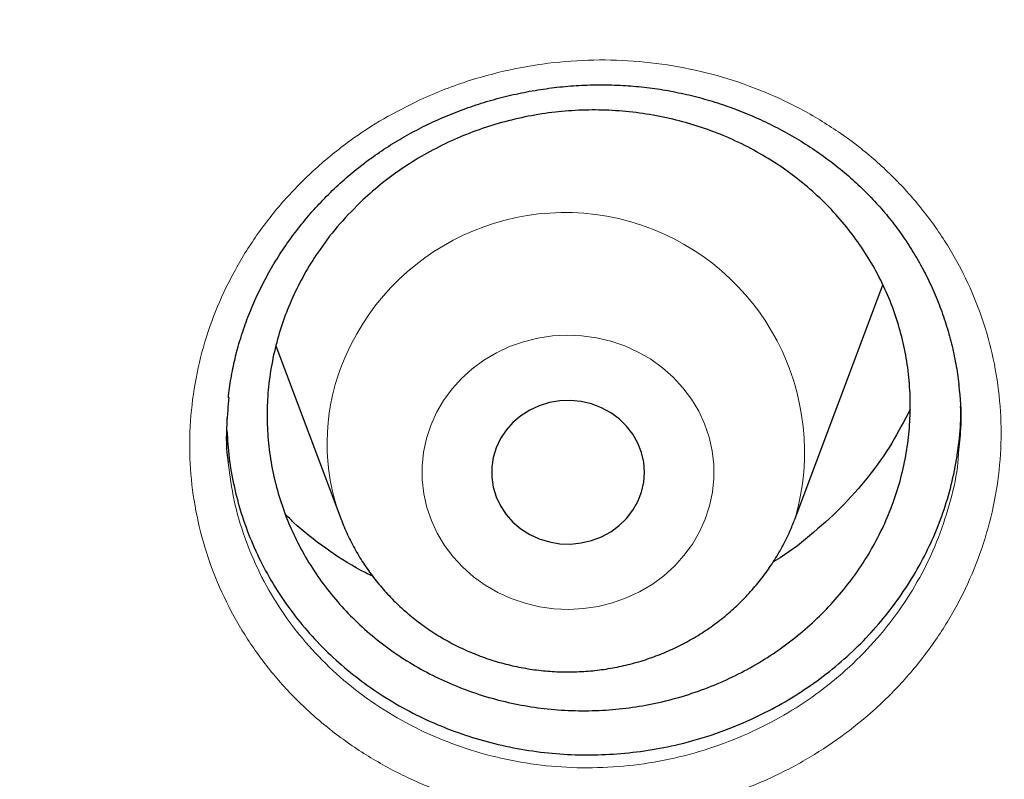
# Model space of a CAD drawing. Header units: millimetres. Extents: x 8 to 984, y 12 to 973.
# Tile 112 of 256: x 355.7 to 360.85, y 780.19 to 784.16. Entities that reach past the tile are written whole.
import ezdxf

# ---------------------------------------------------------------- set-up
doc = ezdxf.new("R2010")
doc.units = ezdxf.units.MM

msp = doc.modelspace()

# ---------------------------------------------------------------- linework, layer by layer
at = {"color": 7, "linetype": 'Continuous', "lineweight": 30}
for p, q in [((359.7586, 781.5503), (360.2057, 782.7385)), ((357.0432, 782.452), (357.3825, 781.5503)), ((356.787, 782.0771), (356.7867, 782.0548)), ((359.7562, 781.544), (359.7586, 781.5503))]:
    msp.add_line(p, q, dxfattribs=at)
at = {"color": 7, "linetype": 'Continuous', "lineweight": 30, "flags": 128}
for points in [[(360.2057, 782.7385), (360.2086, 782.7464), (360.2179, 782.7722)], [(358.1947, 781.9201), (358.1793, 781.8698), (358.1715, 781.818), (358.1715, 781.7656), (358.1793, 781.7138), (358.1947, 781.6634), (358.2174, 781.6156), (358.247, 781.5712), (358.2828, 781.5311), (358.3243, 781.4961), (358.3706, 781.4668), (358.4207, 781.4438), (358.4738, 781.4277), (358.5288, 781.4186), (358.5845, 781.4167), (358.64, 781.4222), (358.6942, 781.4349), (358.7459, 781.4545), (358.7942, 781.4807), (358.8382, 781.5129), (358.877, 781.5506), (358.9098, 781.5929), (358.936, 781.6392), (358.9551, 781.6884), (358.9667, 781.7396), (358.9706, 781.7918), (358.9667, 781.844), (358.9551, 781.8952), (358.936, 781.9444), (358.9098, 781.9907), (358.877, 782.033), (358.8382, 782.0707), (358.7942, 782.1029), (358.7459, 782.1291), (358.6942, 782.1487), (358.64, 782.1614), (358.5845, 782.1668), (358.5288, 782.165), (358.4738, 782.1559), (358.4207, 782.1397), (358.3706, 782.1168), (358.3243, 782.0875), (358.2828, 782.0525), (358.247, 782.0124), (358.2174, 781.968), (358.1947, 781.9201)]]:
    msp.add_lwpolyline(points, dxfattribs=at)
at = {"color": 252, "linetype": 'Continuous', "lineweight": 0, "flags": 128}
msp.add_lwpolyline([(357.853, 782.0368), (357.8302, 781.9675), (357.8151, 781.8963), (357.8077, 781.8241), (357.8081, 781.7515), (357.8164, 781.6793), (357.8324, 781.6083), (357.856, 781.5392), (357.8869, 781.4727), (357.9248, 781.4094), (357.9693, 781.3501), (358.0201, 781.2953), (358.0764, 781.2456), (358.1379, 781.2015), (358.2037, 781.1634), (358.2734, 781.1318), (358.3461, 781.107), (358.4211, 781.0892), (358.4976, 781.0786), (358.5749, 781.0754), (358.6521, 781.0794), (358.7285, 781.0908), (358.8033, 781.1094), (358.8757, 781.135), (358.9449, 781.1673), (359.0103, 781.2061), (359.0712, 781.2508), (359.127, 781.3011), (359.1771, 781.3564), (359.2209, 781.4162), (359.2581, 781.4799), (359.2882, 781.5467), (359.3109, 781.6161), (359.326, 781.6873), (359.3334, 781.7595), (359.333, 781.8321), (359.3247, 781.9043), (359.3087, 781.9753), (359.2852, 782.0444), (359.2543, 782.1109), (359.2163, 782.1742), (359.1718, 782.2335), (359.1211, 782.2883), (359.0647, 782.338), (359.0033, 782.3821), (358.9374, 782.4202), (358.8678, 782.4518), (358.7951, 782.4766), (358.7201, 782.4944), (358.6435, 782.505), (358.5663, 782.5082), (358.489, 782.5041), (358.4126, 782.4927), (358.3379, 782.4742), (358.2655, 782.4486), (358.1962, 782.4162), (358.1308, 782.3775), (358.0699, 782.3328), (358.0141, 782.2825), (357.9641, 782.2271), (357.9202, 782.1673), (357.8831, 782.1037), (357.853, 782.0368)], dxfattribs=at)
at = {"color": 252, "linetype": 'Continuous', "lineweight": 0}
for centre, radius, start, end in [((358.5549, 781.8965), 1.2525, 343.9538, 158.8696), ((358.425, 781.9438), 1.1143, 158.7282, 200.4987)]:
    msp.add_arc(centre, radius, start, end, dxfattribs=at)
for points, knots in [([(346.0257, 818.5745), (345.5291, 818.5686), (344.5359, 818.5568), (343.0491, 818.4611), (341.568, 818.3086), (340.0955, 818.094), (338.6432, 817.8208), (337.2136, 817.4904), (335.8091, 817.1048), (334.4236, 816.6626), (333.0515, 816.1617), (331.6958, 815.6018), (330.3597, 814.9828), (329.0539, 814.3093), (327.781, 813.5826), (326.5507, 812.8087), (325.3647, 811.9902), (324.2243, 811.1296), (323.1247, 810.2236), (322.0613, 809.2682), (321.0372, 808.2642), (320.0553, 807.2126), (319.1236, 806.1216), (318.244, 804.9932), (317.423, 803.8365), (316.6611, 802.6545), (315.9586, 801.45), (315.3122, 800.2182), (314.7195, 798.9537), (314.1829, 797.6584), (313.7047, 796.3344), (313.289, 794.9919), (312.9366, 793.6335), (312.6499, 792.2701), (312.4281, 790.9045), (312.2704, 789.5395), (312.1756, 788.1694), (312.1438, 786.7883), (312.1764, 785.399), (312.2746, 784.004), (312.4381, 782.6145), (312.6666, 781.233), (312.9579, 779.8704), (313.31, 778.5292), (313.7211, 777.2114), (314.1924, 775.9116), (314.7263, 774.6243), (315.3231, 773.3524), (315.9829, 772.0989), (316.7007, 770.8738), (317.4753, 769.6795), (318.3001, 768.5252), (319.1726, 767.4125), (320.0898, 766.3427), (321.0555, 765.3109), (322.0739, 764.3133), (323.144, 763.3525), (324.2648, 762.4313), (325.4277, 761.5572), (326.6305, 760.7319), (327.8634, 759.9617), (329.1233, 759.2469), (330.4071, 758.5878), (331.7201, 757.9813), (333.0678, 757.4253), (334.4484, 756.9218), (335.8597, 756.4732), (337.2906, 756.0831), (338.7384, 755.7525), (340.1917, 755.4835), (341.6472, 755.2755), (343.1021, 755.1275), (344.5625, 755.0386), (346.0345, 755.0087), (347.5154, 755.0393), (349.0022, 755.1315), (350.4833, 755.2849), (351.9558, 755.4992), (353.4081, 755.7725), (354.8377, 756.1029), (356.2423, 756.4885), (357.6278, 756.9307), (358.9999, 757.4316), (360.3556, 757.9915), (361.6916, 758.6105), (362.9974, 759.284), (364.2704, 760.0107), (365.5007, 760.7846), (366.6867, 761.6031), (367.827, 762.4637), (368.9267, 763.3697), (369.99, 764.3251), (371.0141, 765.3291), (371.996, 766.3807), (372.9277, 767.4717), (373.8073, 768.6001), (374.6283, 769.7568), (375.3902, 770.9388), (376.0927, 772.1433), (376.7391, 773.3751), (377.3318, 774.6396), (377.8684, 775.9349), (378.3467, 777.259), (378.7624, 778.6014), (379.1148, 779.9598), (379.4015, 781.3232), (379.6232, 782.6888), (379.781, 784.0538), (379.8757, 785.4239), (379.9075, 786.805), (379.875, 788.1943), (379.7767, 789.5893), (379.6132, 790.9788), (379.3847, 792.3603), (379.0935, 793.7229), (378.7413, 795.0641), (378.3303, 796.3819), (377.859, 797.6817), (377.325, 798.969), (376.7282, 800.2409), (376.0685, 801.4944), (375.3506, 802.7195), (374.5761, 803.9138), (373.7512, 805.0681), (372.8788, 806.1808), (371.9615, 807.2507), (370.9959, 808.2824), (369.9775, 809.28), (368.9073, 810.2408), (367.7865, 811.162), (366.6236, 812.0361), (365.4208, 812.8614), (364.188, 813.6316), (362.9281, 814.3464), (361.6443, 815.0055), (360.3313, 815.612), (358.9835, 816.168), (357.6029, 816.6715), (356.1916, 817.1202), (354.7607, 817.5102), (353.3129, 817.8408), (351.8597, 818.1097), (350.4041, 818.318), (348.9492, 818.4651), (347.4888, 818.5574), (346.5134, 818.5688), (346.0257, 818.5745)], [0, 0, 0, 0, 0.007, 0.014, 0.021, 0.028, 0.035, 0.041875, 0.04875, 0.055625, 0.0625, 0.0695, 0.0765, 0.0835, 0.0905, 0.0975, 0.104375, 0.11125, 0.118125, 0.125, 0.132, 0.139, 0.146, 0.153, 0.16, 0.166875, 0.17375, 0.180625, 0.1875, 0.1945, 0.2015, 0.2085, 0.2155, 0.2225, 0.229375, 0.23625, 0.243125, 0.25, 0.257, 0.264, 0.271, 0.278, 0.285, 0.291875, 0.29875, 0.305625, 0.3125, 0.3195, 0.3265, 0.3335, 0.3405, 0.3475, 0.354375, 0.36125, 0.368125, 0.375, 0.382, 0.389, 0.396, 0.403, 0.41, 0.416875, 0.42375, 0.430625, 0.4375, 0.4445, 0.4515, 0.4585, 0.4655, 0.4725, 0.479375, 0.48625, 0.493125, 0.5, 0.507, 0.514, 0.521, 0.528, 0.535, 0.541875, 0.54875, 0.555625, 0.5625, 0.5695, 0.5765, 0.5835, 0.5905, 0.5975, 0.604375, 0.61125, 0.618125, 0.625, 0.632, 0.639, 0.646, 0.653, 0.66, 0.666875, 0.67375, 0.680625, 0.6875, 0.6945, 0.7015, 0.7085, 0.7155, 0.7225, 0.729375, 0.73625, 0.743125, 0.75, 0.757, 0.764, 0.771, 0.778, 0.785, 0.791875, 0.79875, 0.805625, 0.8125, 0.8195, 0.8265, 0.8335, 0.8405, 0.8475, 0.854375, 0.86125, 0.868125, 0.875, 0.882, 0.889, 0.896, 0.903, 0.91, 0.916875, 0.92375, 0.930625, 0.9375, 0.9445, 0.9515, 0.9585, 0.9655, 0.9725, 0.979375, 0.98625, 0.993125, 1, 1, 1, 1]), ([(357.7967, 783.738), (357.8399, 783.757), (357.9263, 783.795), (358.0905, 783.8522), (358.2904, 783.9041), (358.5265, 783.9398), (358.7649, 783.9507), (359.0028, 783.9361), (359.2371, 783.8971), (359.4651, 783.8339), (359.6836, 783.7464), (359.8901, 783.6366), (360.0819, 783.5058), (360.2559, 783.3551), (360.4105, 783.1872), (360.5439, 783.004), (360.6535, 782.8073), (360.7389, 782.6003), (360.799, 782.3853), (360.8321, 782.1649), (360.8388, 781.9422), (360.819, 781.7197), (360.7719, 781.5003), (360.6991, 781.2867), (360.6014, 781.0818), (360.4796, 780.8885), (360.3361, 780.7087), (360.1752, 780.5475), (359.9999, 780.4067), (359.8101, 780.2832), (359.6031, 780.1777), (359.3811, 780.0928), (359.1508, 780.0311), (358.915, 779.9944), (358.6767, 779.9822), (358.4387, 779.9948), (358.204, 780.0327), (357.9757, 780.0949), (357.7565, 780.1804), (357.5497, 780.289), (357.3574, 780.4186), (357.182, 780.5675), (357.0263, 780.7346), (356.8918, 780.9172), (356.7801, 781.1128), (356.6935, 781.3193), (356.6322, 781.5337), (356.5966, 781.7537), (356.5885, 781.9768), (356.6073, 782.2), (356.6522, 782.4201), (356.7238, 782.6342), (356.8203, 782.8396), (356.9403, 783.0341), (357.0831, 783.2146), (357.2459, 783.3795), (357.4216, 783.5218), (357.6053, 783.6429), (357.7329, 783.7063), (357.7967, 783.738)], [0, 0, 0, 0, 0.010683, 0.021366, 0.039219, 0.057128, 0.074979, 0.092844, 0.110764, 0.128627, 0.146544, 0.164518, 0.182433, 0.200331, 0.218285, 0.236183, 0.254068, 0.272012, 0.289898, 0.307767, 0.325693, 0.343562, 0.361446, 0.379388, 0.397273, 0.415108, 0.433, 0.450833, 0.467711, 0.484588, 0.50244, 0.520351, 0.538204, 0.556053, 0.573957, 0.591806, 0.609688, 0.627628, 0.645511, 0.663395, 0.681336, 0.69922, 0.717121, 0.73508, 0.752979, 0.770842, 0.788762, 0.806625, 0.824546, 0.842526, 0.86045, 0.878326, 0.896259, 0.914134, 0.931967, 0.949856, 0.967689, 0.983845, 1, 1, 1, 1]), ([(356.7938, 781.8404), (356.8027, 781.775), (356.8205, 781.643), (356.8772, 781.4502), (356.9552, 781.2635), (357.0563, 781.0867), (357.1781, 780.9218), (357.319, 780.7709), (357.4777, 780.6364), (357.6517, 780.5195), (357.8389, 780.4215), (358.0373, 780.3445), (358.2439, 780.2886), (358.4563, 780.2546), (358.6717, 780.2436), (358.8873, 780.2549), (359.1008, 780.2885), (359.3092, 780.3445), (359.51, 780.4217), (359.6974, 780.5173), (359.8693, 780.6293), (360.028, 780.7571), (360.1737, 780.9031), (360.3035, 781.066), (360.4137, 781.241), (360.5024, 781.4265), (360.5671, 781.6199), (360.6045, 781.7764), (360.6114, 781.868), (360.6132, 781.8927)], [0, 0, 0, 0, 0.037497, 0.075683, 0.113749, 0.15188, 0.190135, 0.228268, 0.266372, 0.304597, 0.342702, 0.3808, 0.419018, 0.457115, 0.495139, 0.533284, 0.571308, 0.609338, 0.647488, 0.685516, 0.721496, 0.757477, 0.795466, 0.83358, 0.871574, 0.90967, 0.947885, 0.985981, 1, 1, 1, 1])]:
    msp.add_open_spline(points, degree=3, knots=knots, dxfattribs=at)
at = {"color": 7, "linetype": 'Continuous', "lineweight": 30}
for points, knots in [([(311.1744, 789.4808), (311.1726, 789.4568), (311.1688, 789.404), (311.163, 789.318), (311.1562, 789.213), (311.1484, 789.0876), (311.1399, 788.9438), (311.1316, 788.792), (311.124, 788.6382), (311.1173, 788.4874), (311.1114, 788.3395), (311.1036, 788.1144), (311.0958, 787.8185), (311.0912, 787.489), (311.0902, 787.2027), (311.0913, 786.9474), (311.0947, 786.6793), (311.1008, 786.3958), (311.111, 786.0672), (311.127, 785.6905), (311.1509, 785.2625), (311.1827, 784.8099), (311.2233, 784.3328), (311.2741, 783.8315), (311.336, 783.3061), (311.4042, 782.8036), (311.4759, 782.3312), (311.5473, 781.902), (311.623, 781.4825), (311.7015, 781.0785), (311.7822, 780.6902), (311.8645, 780.3174), (311.9505, 779.949), (312.0399, 779.5859), (312.1322, 779.2293), (312.2239, 778.8912), (312.3143, 778.5714), (312.3951, 778.2963), (312.4659, 778.0629), (312.5264, 777.8678), (312.5852, 777.6824), (312.641, 777.5101), (312.6922, 777.3552), (312.737, 777.2216), (312.7742, 777.1122), (312.804, 777.0252), (312.8296, 776.9515), (312.8556, 776.8771), (312.8859, 776.7909), (312.922, 776.6893), (312.9659, 776.5673), (313.0183, 776.4238), (313.0798, 776.2579), (313.1496, 776.073), (313.2281, 775.8691), (313.3151, 775.648), (313.4102, 775.4119), (313.5109, 775.1676), (313.6153, 774.9207), (313.7691, 774.5649), (313.976, 774.1045), (314.241, 773.5448), (314.5426, 772.9385), (314.8834, 772.2896), (315.2663, 771.6025), (315.6598, 770.9346), (316.103, 770.2214), (316.6039, 769.4617), (317.1685, 768.6583), (317.758, 767.8705), (318.2975, 767.1924), (318.7816, 766.6134), (319.2073, 766.1236), (319.6562, 765.6272), (320.1289, 765.1252), (320.5526, 764.6938), (320.9195, 764.3325), (321.2229, 764.0411), (321.5348, 763.749), (321.8554, 763.4564), (322.1848, 763.1635), (322.5208, 762.8724), (322.8458, 762.5983), (323.1506, 762.3475), (323.4281, 762.1241), (323.6872, 761.9197), (323.9274, 761.7338), (324.1481, 761.5658), (324.3399, 761.4222), (324.5043, 761.3008), (324.6429, 761.1995), (324.7666, 761.1099), (324.8667, 761.0381), (324.9421, 760.9843), (324.9978, 760.9448), (325.0534, 760.9055), (325.1268, 760.8538), (325.2229, 760.7866), (325.3393, 760.7058), (325.4676, 760.6176), (325.6067, 760.5229), (325.7566, 760.4218), (325.9491, 760.2937), (326.1892, 760.1363), (326.4827, 759.9478), (326.803, 759.7468), (327.1506, 759.534), (327.5225, 759.3123), (327.911, 759.0873), (328.3066, 758.8648), (328.7032, 758.6485), (329.2012, 758.3848), (329.8012, 758.0804), (330.5038, 757.743), (331.2029, 757.4258), (331.933, 757.113), (332.6936, 756.8073), (333.4838, 756.5113), (334.268, 756.2382), (335.0501, 755.9856), (335.829, 755.7531), (336.6058, 755.5399), (337.3801, 755.3453), (338.1561, 755.168), (339.0102, 754.992), (339.9428, 754.8237), (340.9546, 754.6696), (341.9683, 754.5436), (342.9847, 754.4456), (344.0037, 754.3755), (345.0245, 754.3335), (346.0462, 754.3199), (347.0678, 754.3347), (348.0885, 754.3777), (349.1074, 754.449), (350.1237, 754.5481), (351.1366, 754.6751), (352.1451, 754.8298), (353.0762, 754.9988), (353.9306, 755.1757), (354.7123, 755.3551), (355.4967, 755.5533), (356.2874, 755.7717), (357.0797, 756.0099), (357.8731, 756.2684), (358.6666, 756.5472), (359.4641, 756.8487), (360.2236, 757.1569), (360.9441, 757.4683), (361.6205, 757.7774), (362.286, 758.0985), (362.935, 758.4282), (363.5664, 758.7651), (364.1562, 759.0952), (364.7064, 759.4164), (365.2188, 759.7274), (365.6187, 759.9794), (365.9116, 760.1688), (366.0999, 760.2922), (366.2781, 760.4107), (366.4402, 760.5198), (366.5827, 760.6169), (366.6952, 760.6942), (366.7815, 760.754), (366.8451, 760.7983), (366.8999, 760.8366), (366.9458, 760.8688), (366.9829, 760.8949), (367.0137, 760.9166), (367.0458, 760.9394), (367.0963, 760.9751), (367.1704, 761.0279), (367.2684, 761.0982), (367.3814, 761.1798), (367.5101, 761.2737), (367.6546, 761.3802), (367.814, 761.4989), (367.9839, 761.6271), (368.1607, 761.7622), (368.3417, 761.9025), (368.5268, 762.0479), (368.768, 762.2401), (369.0674, 762.4836), (369.4265, 762.7837), (369.7967, 763.102), (370.1773, 763.4392), (370.5676, 763.7957), (370.9668, 764.1722), (371.3499, 764.5458), (371.714, 764.9123), (372.0514, 765.2619), (372.3767, 765.609), (372.685, 765.9473), (372.9768, 766.2761), (373.2676, 766.6125), (373.5557, 766.955), (373.8395, 767.3019), (374.103, 767.6328), (374.3322, 767.928), (374.5303, 768.1888), (374.7003, 768.4168), (374.859, 768.6333), (375.0073, 768.839), (375.15, 769.04), (375.2934, 769.2454), (375.4431, 769.4633), (375.6005, 769.6965), (375.7699, 769.9523), (375.9512, 770.2321), (376.1442, 770.5369), (376.344, 770.8606), (376.55, 771.2036), (376.7616, 771.566), (376.9736, 771.9405), (377.1853, 772.3265), (377.3956, 772.7228), (377.6032, 773.1279), (377.8023, 773.5306), (377.9881, 773.9197), (378.1599, 774.2924), (378.3185, 774.6482), (378.4646, 774.9869), (378.5989, 775.3081), (378.7139, 775.5918), (378.8118, 775.8399), (378.8947, 776.0546), (378.9716, 776.2579), (379.0425, 776.4492), (379.1013, 776.6111), (379.1475, 776.7403), (379.1806, 776.834), (379.2061, 776.9066), (379.2257, 776.963), (379.2434, 777.0139), (379.2645, 777.0753), (379.2917, 777.1549), (379.3256, 777.255), (379.3651, 777.373), (379.4133, 777.5193), (379.4707, 777.6966), (379.5374, 777.9073), (379.6103, 778.1438), (379.6888, 778.4062), (379.7723, 778.6946), (379.8947, 779.1339), (380.0468, 779.7183), (380.217, 780.4419), (380.3704, 781.1712), (380.5068, 781.9059), (380.6282, 782.6604), (380.7332, 783.4347), (380.8201, 784.2287), (380.8776, 784.9172), (380.914, 785.4976), (380.9359, 785.9611), (380.9504, 786.4079), (380.9578, 786.8182), (380.9598, 787.1921), (380.9577, 787.5311), (380.9524, 787.8484), (380.9444, 788.1439), (380.935, 788.4041), (380.925, 788.6312), (380.915, 788.8277), (380.9055, 788.9946), (380.8969, 789.1357), (380.8903, 789.2572), (380.8842, 789.3736), (380.8794, 789.4454), (380.877, 789.4808)], [0, 0, 0, 0, 0.000629, 0.001386, 0.002278, 0.003452, 0.004807, 0.006262, 0.00769, 0.009089, 0.010459, 0.011801, 0.015342, 0.018666, 0.020917, 0.023245, 0.025716, 0.028332, 0.031091, 0.03482, 0.038782, 0.042979, 0.04741, 0.052076, 0.056975, 0.062109, 0.066169, 0.070255, 0.074203, 0.078013, 0.081684, 0.085216, 0.08861, 0.092182, 0.095588, 0.098825, 0.101894, 0.104796, 0.106766, 0.10865, 0.110449, 0.112152, 0.113663, 0.114962, 0.116049, 0.116859, 0.117505, 0.118205, 0.119039, 0.120031, 0.121185, 0.122623, 0.124252, 0.126071, 0.128081, 0.130282, 0.132629, 0.135103, 0.137569, 0.140018, 0.145787, 0.151466, 0.157055, 0.164399, 0.171583, 0.178617, 0.185622, 0.194542, 0.203467, 0.212397, 0.221332, 0.227023, 0.23289, 0.238934, 0.245153, 0.25155, 0.255276, 0.25906, 0.262901, 0.266799, 0.270755, 0.274768, 0.278758, 0.282184, 0.285372, 0.288324, 0.291038, 0.293516, 0.295757, 0.297457, 0.29899, 0.300355, 0.301546, 0.302287, 0.302833, 0.303373, 0.304109, 0.305233, 0.30651, 0.307898, 0.309397, 0.311008, 0.312729, 0.315573, 0.318677, 0.322039, 0.325661, 0.329541, 0.333574, 0.337613, 0.341616, 0.345585, 0.352585, 0.359474, 0.366252, 0.372919, 0.380494, 0.387921, 0.3952, 0.402406, 0.409585, 0.41661, 0.42361, 0.430585, 0.437534, 0.446521, 0.455464, 0.464388, 0.473312, 0.482236, 0.49116, 0.500084, 0.509008, 0.517931, 0.526855, 0.535779, 0.544703, 0.553627, 0.562552, 0.569549, 0.57655, 0.583634, 0.590831, 0.598141, 0.60543, 0.612828, 0.620334, 0.62795, 0.634497, 0.641108, 0.647651, 0.654092, 0.660431, 0.666668, 0.672072, 0.677396, 0.682642, 0.684681, 0.686708, 0.688654, 0.690396, 0.691932, 0.693261, 0.694048, 0.694739, 0.695334, 0.695834, 0.696239, 0.696548, 0.696842, 0.697293, 0.698202, 0.699278, 0.700521, 0.701932, 0.703543, 0.705329, 0.707256, 0.709246, 0.711293, 0.713399, 0.715562, 0.719569, 0.723762, 0.728139, 0.732701, 0.737448, 0.742381, 0.747498, 0.751894, 0.75634, 0.760635, 0.764769, 0.76874, 0.77255, 0.776833, 0.780891, 0.784725, 0.788333, 0.791059, 0.79364, 0.796078, 0.798371, 0.80055, 0.802798, 0.805202, 0.807762, 0.810477, 0.813583, 0.816871, 0.82034, 0.823991, 0.827823, 0.831836, 0.835787, 0.839898, 0.844151, 0.848292, 0.852246, 0.85601, 0.859587, 0.862974, 0.866174, 0.869184, 0.871418, 0.873534, 0.875535, 0.877419, 0.879171, 0.880295, 0.88121, 0.881919, 0.88242, 0.882862, 0.88341, 0.884213, 0.885188, 0.886336, 0.887655, 0.889451, 0.891491, 0.893775, 0.896304, 0.899076, 0.902093, 0.908942, 0.915819, 0.922716, 0.929634, 0.936573, 0.943955, 0.95136, 0.958789, 0.963177, 0.967546, 0.971705, 0.97562, 0.978968, 0.982115, 0.98506, 0.987804, 0.990345, 0.99231, 0.994134, 0.995819, 0.996978, 0.998039, 0.999032, 1, 1, 1, 1]), ([(313.7018, 783.6982), (313.7151, 783.5802), (313.7451, 783.3148), (313.7999, 782.9029), (313.8646, 782.4626), (313.9364, 782.0232), (314.015, 781.5849), (314.1003, 781.1477), (314.1925, 780.7117), (314.2914, 780.2771), (314.397, 779.8438), (314.5093, 779.412), (314.6284, 778.9818), (314.7541, 778.5532), (314.8864, 778.1265), (315.0254, 777.7015), (315.1709, 777.2786), (315.323, 776.8576), (315.4816, 776.4388), (315.6467, 776.0222), (315.8182, 775.6079), (315.9962, 775.196), (316.1805, 774.7865), (316.3712, 774.3797), (316.5681, 773.9754), (316.7713, 773.574), (316.9808, 773.1753), (317.1964, 772.7795), (317.4181, 772.3868), (317.6459, 771.9971), (317.8797, 771.6105), (318.1195, 771.2272), (318.3652, 770.8472), (318.6168, 770.4706), (318.8742, 770.0975), (319.1374, 769.728), (319.4063, 769.3621), (319.6808, 768.9999), (319.961, 768.6415), (320.2467, 768.2869), (320.5378, 767.9363), (320.8344, 767.5898), (321.1363, 767.2473), (321.4435, 766.909), (321.7559, 766.5749), (322.0735, 766.2451), (322.3961, 765.9197), (322.7238, 765.5988), (323.0564, 765.2824), (323.3939, 764.9705), (323.7362, 764.6633), (324.0833, 764.3608), (324.435, 764.0631), (324.7913, 763.7703), (325.1521, 763.4823), (325.5173, 763.1993), (325.8869, 762.9213), (326.2608, 762.6484), (326.6388, 762.3807), (327.021, 762.1181), (327.4072, 761.8608), (327.7974, 761.6089), (328.1914, 761.3622), (328.5893, 761.121), (328.9908, 760.8853), (329.396, 760.6551), (329.8046, 760.4304), (330.2168, 760.2113), (330.6323, 759.998), (331.051, 759.7903), (331.4729, 759.5884), (331.898, 759.3922), (332.326, 759.2019), (332.7569, 759.0175), (333.1907, 758.839), (333.6272, 758.6664), (334.0663, 758.4998), (334.5079, 758.3393), (334.952, 758.1848), (335.3985, 758.0364), (335.8472, 757.8941), (336.2981, 757.7579), (336.751, 757.628), (337.2059, 757.5042), (337.6627, 757.3867), (338.1213, 757.2755), (338.5815, 757.1705), (339.0433, 757.0718), (339.5066, 756.9795), (339.9713, 756.8935), (340.4373, 756.8139), (340.9044, 756.7407), (341.3727, 756.6738), (341.8419, 756.6134), (342.312, 756.5594), (342.7829, 756.5118), (343.2545, 756.4707), (343.7267, 756.436), (344.1994, 756.4078), (344.6725, 756.386), (345.1458, 756.3708), (345.6194, 756.362), (346.093, 756.3596), (346.5666, 756.3638), (347.0401, 756.3744), (347.5134, 756.3916), (347.9863, 756.4151), (348.4589, 756.4452), (348.9309, 756.4817), (349.4023, 756.5247), (349.873, 756.5741), (350.3429, 756.6299), (350.8119, 756.6922), (351.2798, 756.7608), (351.7467, 756.8359), (352.2123, 756.9173), (352.6766, 757.0051), (353.1395, 757.0992), (353.6009, 757.1997), (354.0606, 757.3065), (354.5187, 757.4195), (354.975, 757.5388), (355.4293, 757.6643), (355.8817, 757.796), (356.332, 757.9339), (356.7801, 758.0779), (357.2259, 758.2281), (357.6693, 758.3843), (358.1102, 758.5466), (358.5486, 758.7149), (358.9843, 758.8891), (359.4173, 759.0693), (359.8474, 759.2555), (360.2746, 759.4474), (360.6988, 759.6452), (361.1198, 759.8488), (361.5377, 760.0581), (361.9522, 760.2731), (362.3634, 760.4938), (362.7711, 760.72), (363.1752, 760.9518), (363.5757, 761.1891), (363.9725, 761.4319), (364.3654, 761.6801), (364.7545, 761.9336), (365.1396, 762.1924), (365.5206, 762.4564), (365.8975, 762.7256), (366.2701, 763), (366.6385, 763.2794), (367.0025, 763.5638), (367.362, 763.8532), (367.717, 764.1475), (368.0674, 764.4465), (368.4131, 764.7504), (368.7541, 765.0589), (369.0902, 765.3721), (369.4215, 765.6898), (369.7477, 766.0121), (370.069, 766.3387), (370.3851, 766.6697), (370.696, 767.005), (371.0017, 767.3446), (371.3021, 767.6882), (371.5971, 768.036), (371.8867, 768.3877), (372.1709, 768.7433), (372.4494, 769.1028), (372.7224, 769.4661), (372.9896, 769.8331), (373.2512, 770.2037), (373.5069, 770.5778), (373.7569, 770.9554), (374.0009, 771.3363), (374.239, 771.7206), (374.4711, 772.108), (374.6972, 772.4986), (374.9172, 772.8923), (375.131, 773.2889), (375.3387, 773.6884), (375.5401, 774.0907), (375.7353, 774.4957), (375.9242, 774.9033), (376.1067, 775.3135), (376.2828, 775.7261), (376.4525, 776.1411), (376.6158, 776.5583), (376.7725, 776.9777), (376.9227, 777.3993), (377.0664, 777.8228), (377.2035, 778.2483), (377.3339, 778.6756), (377.4577, 779.1046), (377.5748, 779.5353), (377.6852, 779.9676), (377.789, 780.4013), (377.8859, 780.8363), (377.9761, 781.2727), (378.0595, 781.7102), (378.1361, 782.1488), (378.206, 782.5885), (378.2688, 783.029), (378.3219, 783.4424), (378.3508, 783.7091), (378.3638, 783.8285)], [0, 0, 0, 0, 0.0039737, 0.0089321, 0.0138905, 0.0188489, 0.0238073, 0.0287658, 0.0337243, 0.0386827, 0.0436413, 0.0485999, 0.0535585, 0.058517, 0.0634757, 0.0684343, 0.073393, 0.0783517, 0.0833104, 0.0882692, 0.0932281, 0.098187, 0.1031459, 0.1081048, 0.1130638, 0.1180227, 0.1229819, 0.127941, 0.1329, 0.1378593, 0.1428185, 0.1477778, 0.1527371, 0.1576965, 0.1626559, 0.1676154, 0.1725749, 0.1775343, 0.1824939, 0.1874536, 0.1924133, 0.197373, 0.2023327, 0.2072925, 0.2122523, 0.2172122, 0.2221722, 0.2271321, 0.2320921, 0.2370522, 0.2420122, 0.2469724, 0.2519326, 0.2568928, 0.261853, 0.2668132, 0.2717736, 0.276734, 0.2816944, 0.2866548, 0.2916152, 0.2965757, 0.3015362, 0.3064968, 0.3114574, 0.316418, 0.3213787, 0.3263394, 0.3313, 0.3362608, 0.3412215, 0.3461823, 0.3511431, 0.3561039, 0.3610648, 0.3660256, 0.3709865, 0.3759474, 0.3809084, 0.3858693, 0.3908303, 0.3957913, 0.4007523, 0.4057133, 0.4106744, 0.4156354, 0.4205965, 0.4255575, 0.4305186, 0.4354797, 0.4404408, 0.445402, 0.4503631, 0.4553242, 0.4602854, 0.4652465, 0.4702077, 0.4751689, 0.48013, 0.4850912, 0.4900524, 0.4950136, 0.4999747, 0.5049359, 0.5098971, 0.5148583, 0.5198195, 0.5247807, 0.5297419, 0.534703, 0.5396642, 0.5446254, 0.5495865, 0.5545477, 0.5595089, 0.56447, 0.5694311, 0.5743922, 0.5793534, 0.5843145, 0.5892756, 0.5942367, 0.5991977, 0.6041588, 0.6091198, 0.6140808, 0.6190419, 0.6240029, 0.6289639, 0.6339248, 0.6388858, 0.6438467, 0.6488076, 0.6537685, 0.6587294, 0.6636902, 0.668651, 0.6736118, 0.6785726, 0.6835333, 0.688494, 0.6934547, 0.6984154, 0.703376, 0.7083366, 0.7132971, 0.7182576, 0.7232182, 0.7281787, 0.733139, 0.7380994, 0.7430598, 0.7480201, 0.7529804, 0.7579407, 0.7629009, 0.7678611, 0.7728212, 0.7777813, 0.7827413, 0.7877014, 0.7926614, 0.7976213, 0.8025812, 0.807541, 0.8125007, 0.8174605, 0.8224202, 0.8273799, 0.8323395, 0.8372991, 0.8422586, 0.8472181, 0.8521775, 0.8571369, 0.8620963, 0.8670556, 0.8720149, 0.876974, 0.8819333, 0.8868924, 0.8918514, 0.8968106, 0.9017697, 0.9067286, 0.9116876, 0.9166464, 0.9216052, 0.9265641, 0.9315229, 0.9364816, 0.9414404, 0.946399, 0.9513576, 0.9563163, 0.9612749, 0.9662334, 0.971192, 0.9761504, 0.9811089, 0.9860674, 0.9910259, 0.9959844, 1, 1, 1, 1]), ([(357.5397, 783.4324), (357.5547, 783.4431), (357.5998, 783.4752), (357.678, 783.5249), (357.7755, 783.5798), (357.8769, 783.6294), (357.9817, 783.6738), (358.0897, 783.7125), (358.2002, 783.7455), (358.3128, 783.7725), (358.4268, 783.7933), (358.5416, 783.8078), (358.6567, 783.8159), (358.7714, 783.8177), (358.8852, 783.813), (358.9975, 783.802), (359.1081, 783.7847), (359.2175, 783.7611), (359.3259, 783.7314), (359.4331, 783.6953), (359.5385, 783.6532), (359.6416, 783.6051), (359.7415, 783.5513), (359.8378, 783.4921), (359.9297, 783.4279), (360.0168, 783.359), (360.0985, 783.286), (360.1746, 783.2091), (360.2447, 783.1287), (360.3092, 783.0444), (360.3683, 782.9562), (360.4221, 782.864), (360.4701, 782.7682), (360.5122, 782.6693), (360.5479, 782.5677), (360.5773, 782.4639), (360.5992, 782.3585), (360.6116, 782.2857), (360.6146, 782.2481), (360.6148, 782.2461)], [0, 0, 0, 0, 0.013862, 0.041407, 0.069076, 0.096929, 0.124947, 0.153105, 0.181368, 0.209692, 0.23803, 0.26632, 0.294518, 0.322582, 0.350476, 0.378167, 0.405578, 0.433089, 0.460917, 0.489019, 0.517343, 0.545824, 0.574399, 0.602988, 0.631501, 0.659867, 0.688032, 0.715948, 0.74359, 0.771144, 0.798964, 0.827035, 0.855325, 0.883793, 0.912397, 0.941078, 0.969786, 0.998453, 1, 1, 1, 1]), ([(357.4979, 783.2149), (357.5319, 783.2452), (357.5998, 783.3058), (357.7124, 783.3873), (357.8324, 783.461), (357.9587, 783.5248), (358.0888, 783.578), (358.223, 783.6211), (358.3618, 783.6539), (358.5029, 783.6754), (358.6439, 783.6858), (358.7852, 783.6852), (358.927, 783.6733), (359.0671, 783.6502), (359.2031, 783.6164), (359.3354, 783.5722), (359.4643, 783.5171), (359.5876, 783.4519), (359.7032, 783.3778), (359.8117, 783.2949), (359.9132, 783.2027), (360.0057, 783.1027), (360.0879, 782.9966), (360.1603, 782.8844), (360.2227, 782.7656), (360.2741, 782.6421), (360.3135, 782.5161), (360.3417, 782.3873), (360.3581, 782.2553), (360.3625, 782.1222), (360.3548, 781.9904), (360.3356, 781.8595), (360.3042, 781.7292), (360.2611, 781.6017), (360.2072, 781.479), (360.1427, 781.3607), (360.0671, 781.2467), (359.9815, 781.139), (359.8874, 781.0393), (359.785, 780.947), (359.6736, 780.8622), (359.5551, 780.7864), (359.4315, 780.7208), (359.3026, 780.6649), (359.168, 780.6188), (359.0299, 780.5835), (358.8907, 780.5595), (358.7499, 780.5462), (358.6073, 780.5441), (358.4651, 780.5533), (358.3259, 780.5735), (358.1891, 780.6044), (358.0544, 780.6464), (357.9243, 780.6991), (357.8008, 780.7613), (357.6834, 780.833), (357.572, 780.9145), (357.4685, 781.0047), (357.3747, 781.1019), (357.29, 781.2062), (357.2143, 781.318), (357.1493, 781.4356), (357.0958, 781.5569), (357.0533, 781.682), (357.022, 781.8115), (357.0027, 781.9431), (356.9955, 782.0747), (356.9999, 782.2066), (357.0165, 782.339), (357.0451, 782.4699), (357.0849, 782.597), (357.1359, 782.7207), (357.1984, 782.8413), (357.2779, 782.9662), (357.3756, 783.0933), (357.457, 783.1742), (357.4979, 783.2149)], [0, 0, 0, 0, 0.01323, 0.026461, 0.040075, 0.053689, 0.066919, 0.080149, 0.093763, 0.107377, 0.12061, 0.133843, 0.147461, 0.161079, 0.174315, 0.187552, 0.201173, 0.214794, 0.228031, 0.241269, 0.254891, 0.268513, 0.281749, 0.294985, 0.308605, 0.322226, 0.335458, 0.34869, 0.362306, 0.375923, 0.389151, 0.40238, 0.415993, 0.429604, 0.44283, 0.456056, 0.469666, 0.483276, 0.496502, 0.509726, 0.523336, 0.536946, 0.550174, 0.563402, 0.577014, 0.590626, 0.603858, 0.61709, 0.630706, 0.644323, 0.657558, 0.670794, 0.684415, 0.698034, 0.711272, 0.72451, 0.738132, 0.751754, 0.76499, 0.778227, 0.791848, 0.805469, 0.818703, 0.831937, 0.845554, 0.859173, 0.872401, 0.885632, 0.899245, 0.912858, 0.926086, 0.939311, 0.952921, 0.966531, 0.983174, 1, 1, 1, 1]), ([(356.7951, 782.1809), (356.7954, 782.1847), (356.7983, 782.2232), (356.8103, 782.2958), (356.8316, 782.3988), (356.8603, 782.5009), (356.8956, 782.6023), (356.9376, 782.7023), (356.986, 782.8005), (357.0408, 782.8962), (357.1017, 782.9889), (357.1682, 783.0783), (357.2402, 783.1637), (357.3172, 783.2448), (357.3989, 783.3211), (357.4734, 783.3833), (357.5215, 783.419), (357.5397, 783.4324)], [0, 0, 0, 0, 0.007841, 0.079592, 0.151128, 0.223426, 0.296233, 0.369449, 0.442995, 0.516741, 0.590565, 0.664316, 0.73786, 0.811097, 0.883942, 0.956336, 1, 1, 1, 1]), ([(360.6132, 781.8927), (360.6177, 781.9349), (360.6291, 782.0441), (360.6276, 782.1639), (360.6158, 782.2396), (360.6143, 782.2489)], [0, 0, 0, 0, 0.35577, 0.920679, 1, 1, 1, 1]), ([(356.7975, 782.1834), (356.793, 782.1372), (356.7818, 782.0241), (356.7828, 781.9088), (356.7936, 781.8414), (356.7938, 781.8404)], [0, 0, 0, 0, 0.404296, 0.991259, 1, 1, 1, 1]), ([(359.5294, 780.5008), (359.5771, 780.5241), (359.6726, 780.5706), (359.8089, 780.6549), (359.939, 780.7497), (360.06, 780.8544), (360.1699, 780.9669), (360.2693, 781.0874), (360.3585, 781.2163), (360.4357, 781.3515), (360.4999, 781.4907), (360.5514, 781.6341), (360.5904, 781.7823), (360.6149, 781.9327), (360.626, 782.0509), (360.6244, 782.118), (360.624, 782.1356)], [0, 0, 0, 0, 0.074176, 0.148358, 0.224704, 0.301051, 0.37496, 0.448877, 0.52495, 0.601027, 0.674768, 0.748508, 0.824406, 0.900295, 0.973876, 1, 1, 1, 1]), ([(360.3605, 782.1215), (360.3295, 782.0617), (360.266, 781.9388), (360.1426, 781.7665), (359.9995, 781.6033), (359.8359, 781.4583), (359.7164, 781.365), (359.6485, 781.3262), (359.6448, 781.324)], [0, 0, 0, 0, 0.18937, 0.38942, 0.588838, 0.788241, 0.988281, 1, 1, 1, 1]), ([(356.7872, 782.0094), (356.7901, 781.9621), (356.7961, 781.8653), (356.8222, 781.7208), (356.8606, 781.5753), (356.9128, 781.4323), (356.9779, 781.294), (357.0549, 781.1627), (357.1434, 781.0378), (357.244, 780.9195), (357.3551, 780.8098), (357.4748, 780.7104), (357.6029, 780.6208), (357.7402, 780.541), (357.8844, 780.4725), (358.0331, 780.4162), (358.1866, 780.3718), (358.3453, 780.3392), (358.5065, 780.3196), (358.6676, 780.3128), (358.8289, 780.3185), (358.9909, 780.337), (359.1637, 780.3712), (359.3452, 780.4228), (359.4678, 780.4747), (359.5294, 780.5008)], [0, 0, 0, 0, 0.040181, 0.082218, 0.124259, 0.167503, 0.210749, 0.252895, 0.295042, 0.338416, 0.381793, 0.42388, 0.465966, 0.509273, 0.552579, 0.594696, 0.636811, 0.680152, 0.723492, 0.76558, 0.807668, 0.850977, 0.894286, 0.946856, 1, 1, 1, 1]), ([(357.55, 781.2485), (357.529, 781.2584), (357.4417, 781.2997), (357.3025, 781.3938), (357.17, 781.493), (357.1063, 781.5591), (357.092, 781.574)], [0, 0, 0, 0, 0.1218, 0.50581, 0.888603, 1, 1, 1, 1]), ([(357.3817, 781.5539), (357.3836, 781.5484), (357.3951, 781.5144), (357.4227, 781.4542), (357.4644, 781.374), (357.5128, 781.2971), (357.5668, 781.2238), (357.6263, 781.1546), (357.691, 781.0897), (357.7605, 781.0296), (357.8345, 780.9746), (357.9125, 780.9249), (357.9942, 780.8809), (358.0792, 780.8428), (358.1669, 780.8109), (358.2568, 780.7853), (358.3486, 780.7661), (358.4416, 780.7536), (358.5354, 780.7477), (358.6295, 780.7486), (358.7233, 780.7562), (358.8163, 780.7704), (358.9079, 780.7913), (358.9978, 780.8187), (359.0852, 780.8525), (359.1699, 780.8925), (359.2511, 780.9384), (359.3287, 780.99), (359.402, 781.0471), (359.4706, 781.1092), (359.5343, 781.176), (359.5925, 781.2472), (359.6451, 781.3223), (359.6916, 781.401), (359.7288, 781.4749), (359.7476, 781.5236), (359.7555, 781.5439)], [0, 0, 0, 0, 0.005779, 0.035739, 0.06573, 0.095755, 0.125824, 0.155937, 0.186101, 0.21632, 0.246587, 0.276907, 0.307277, 0.337694, 0.368153, 0.398654, 0.429189, 0.459755, 0.490346, 0.520957, 0.551582, 0.582213, 0.612845, 0.643471, 0.674087, 0.70468, 0.735252, 0.765791, 0.79629, 0.826747, 0.85716, 0.887516, 0.917819, 0.948068, 0.97826, 1, 1, 1, 1])]:
    msp.add_open_spline(points, degree=3, knots=knots, dxfattribs=at)

doc.saveas('drawing.dxf')
